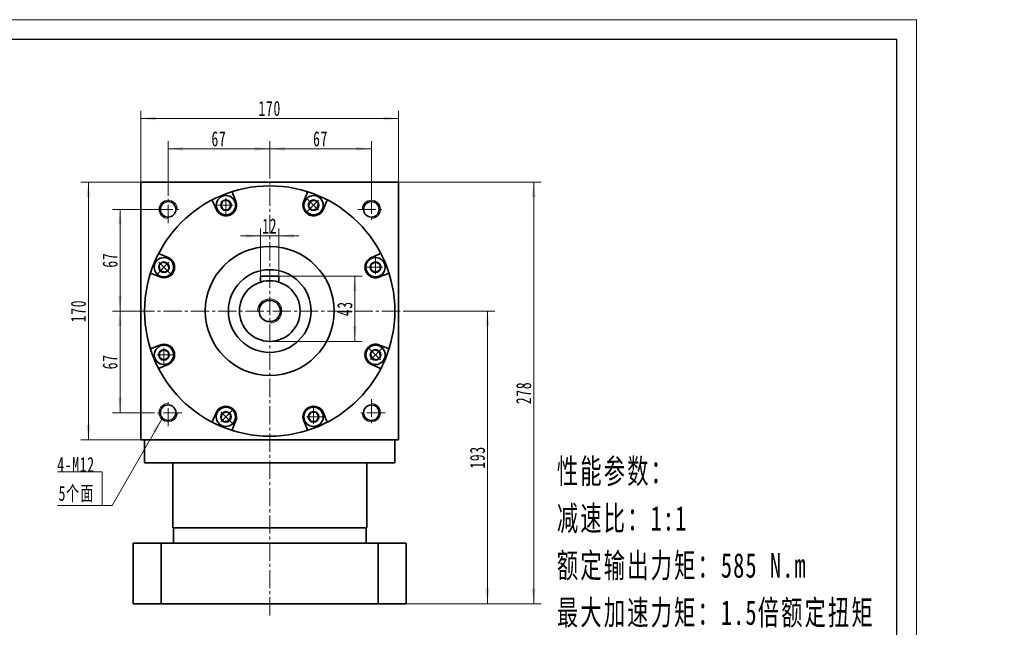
# Model space of a CAD drawing. Header units: millimetres. Extents: x 67 to 1228, y 127 to 903.
# Tile 3 of 3: x 579 to 1228, y 503 to 903. Entities that reach past the tile are written whole.
import ezdxf

# ---------------------------------------------------------------- set-up
doc = ezdxf.new("R2010")
doc.units = ezdxf.units.MM
doc.set_wipeout_variables(frame=1)
doc.linetypes.add('点画线', pattern=[18, 12, -2, 2, -2])
doc.layers.get('0').update_dxf_attribs({"lineweight": 35})
for name, color, linetype, lineweight in [('中心线层', 1, '点画线', 18), ('图框_外框线', 7, 'Continuous', 18), ('尺寸线层', 3, 'Continuous', 18), ('粗实线层', 7, 'Continuous', 35)]:
    doc.layers.add(name, color=color, linetype=linetype, lineweight=lineweight)
doc.styles.add('标准', font='txt', dxfattribs={"width": 0.667})
doc.dimstyles.new('a4-1-1.5', dxfattribs={"dimtxt": 4.5, "dimasz": 4.5, "dimexe": 2.25, "dimexo": 0, "dimgap": 0.75, "dimtad": 1, "dimdec": 3, "dimdsep": 46, "dimtxsty": '标准', "dimblk": '_CAXARROW', "dimcen": 0, "dimdle": 6, "dimazin": 2, "dimtfac": 0.707107, "dimtdec": 3, "dimtix": 1, "dimtmove": 2, "dimatfit": 3, "dimfxl": 0, "dimfrac": 2, "dimtolj": 1, "dimtzin": 0, "dimarcsym": 0})

# ---------------------------------------------------------------- blocks, each defined once
blk = doc.blocks.new('*X9')
at = {"layer": '尺寸线层', "linetype": 'Continuous'}
for points in [[(658.71, 837.88), (668.61, 839.11), (668.61, 836.64)], [(828.71, 837.88), (818.81, 839.11), (818.81, 836.64)]]:
    blk.add_hatch(color=0, dxfattribs=at).paths.add_polyline_path(points, flags=0)
at = {"layer": '尺寸线层', "color": 0, "linetype": 'Continuous'}
for p, q in [((658.71, 795.97), (658.71, 842.83)), ((658.71, 837.88), (828.71, 837.88)), ((828.71, 795.97), (828.71, 842.83))]:
    blk.add_line(p, q, dxfattribs=at)
at = {"layer": '尺寸线层', "color": 0, "insert": (743.71, 844.45), "char_height": 9.9, "width": 27.1215, "attachment_point": 5, "line_spacing_factor": 1.15057, "style": '标准'}
blk.add_mtext('\\T1.1;170', dxfattribs=at)
blk = doc.blocks.new('_CAXARROW')
blk.add_hatch(color=0).paths.add_polyline_path([(0, 0), (-1, 0.125), (-1, -0.125)], flags=0)
blk = doc.blocks.new('*X10')
at = {"layer": '尺寸线层', "linetype": 'Continuous'}
for points in [[(917.74, 795.97), (918.98, 786.07), (916.5, 786.07)], [(917.74, 517.97), (918.98, 527.87), (916.5, 527.87)]]:
    blk.add_hatch(color=0, dxfattribs=at).paths.add_polyline_path(points, flags=0)
at = {"layer": '尺寸线层', "color": 0, "linetype": 'Continuous'}
for p, q in [((828.71, 795.97), (922.69, 795.97)), ((917.74, 795.97), (917.74, 517.97)), ((833.71, 517.97), (922.69, 517.97))]:
    blk.add_line(p, q, dxfattribs=at)
at = {"layer": '尺寸线层', "color": 0, "insert": (911.19, 656.97), "char_height": 9.9, "width": 28.1544, "attachment_point": 5, "rotation": 90, "line_spacing_factor": 1.15057, "style": '标准'}
blk.add_mtext('\\T1.1;278', dxfattribs=at)
blk = doc.blocks.new('*X11')
at = {"layer": '尺寸线层', "linetype": 'Continuous'}
for points in [[(887.25, 710.97), (888.48, 701.07), (886.01, 701.07)], [(887.25, 517.97), (888.48, 527.87), (886.01, 527.87)]]:
    blk.add_hatch(color=0, dxfattribs=at).paths.add_polyline_path(points, flags=0)
at = {"layer": '尺寸线层', "color": 0, "linetype": 'Continuous'}
for p, q in [((831.71, 710.97), (892.2, 710.97)), ((887.25, 710.97), (887.25, 517.97)), ((833.71, 517.97), (892.2, 517.97))]:
    blk.add_line(p, q, dxfattribs=at)
at = {"layer": '尺寸线层', "color": 0, "insert": (880.67, 614.47), "char_height": 9.9, "width": 26.9001, "attachment_point": 5, "rotation": 90, "line_spacing_factor": 1.15057, "style": '标准'}
blk.add_mtext('\\T1.1;193', dxfattribs=at)
blk = doc.blocks.new('*X12')
at = {"layer": '尺寸线层', "linetype": 'Continuous'}
for points in [[(676.71, 817.89), (686.61, 819.12), (686.61, 816.65)], [(743.71, 817.89), (733.81, 819.12), (733.81, 816.65)]]:
    blk.add_hatch(color=0, dxfattribs=at).paths.add_polyline_path(points, flags=0)
at = {"layer": '尺寸线层', "color": 0, "linetype": 'Continuous'}
for p, q in [((676.71, 786.97), (676.71, 822.84)), ((743.71, 798.97), (743.71, 822.84)), ((676.71, 817.89), (743.71, 817.89))]:
    blk.add_line(p, q, dxfattribs=at)
at = {"layer": '尺寸线层', "color": 0, "insert": (710.21, 824.43), "char_height": 9.9, "width": 19.8, "attachment_point": 5, "line_spacing_factor": 1.15057, "style": '标准'}
blk.add_mtext('\\T1.1;67', dxfattribs=at)
blk = doc.blocks.new('*X13')
at = {"layer": '尺寸线层', "linetype": 'Continuous'}
for points in [[(743.71, 817.89), (753.61, 819.12), (753.61, 816.65)], [(810.71, 817.89), (800.81, 819.12), (800.81, 816.65)]]:
    blk.add_hatch(color=0, dxfattribs=at).paths.add_polyline_path(points, flags=0)
at = {"layer": '尺寸线层', "color": 0, "linetype": 'Continuous'}
for p, q in [((743.71, 798.97), (743.71, 822.84)), ((810.71, 786.97), (810.71, 822.84)), ((743.71, 817.89), (810.71, 817.89))]:
    blk.add_line(p, q, dxfattribs=at)
at = {"layer": '尺寸线层', "color": 0, "insert": (777.21, 824.43), "char_height": 9.9, "width": 19.8, "attachment_point": 5, "line_spacing_factor": 1.15057, "style": '标准'}
blk.add_mtext('\\T1.1;67', dxfattribs=at)
blk = doc.blocks.new('*X14')
at = {"layer": '尺寸线层', "linetype": 'Continuous'}
for points in [[(644.98, 777.97), (646.22, 768.07), (643.74, 768.07)], [(644.98, 710.97), (646.22, 720.87), (643.74, 720.87)]]:
    blk.add_hatch(color=0, dxfattribs=at).paths.add_polyline_path(points, flags=0)
at = {"layer": '尺寸线层', "color": 0, "linetype": 'Continuous'}
for p, q in [((667.71, 777.97), (640.03, 777.97)), ((644.98, 777.97), (644.98, 710.97)), ((655.71, 710.97), (640.03, 710.97))]:
    blk.add_line(p, q, dxfattribs=at)
at = {"layer": '尺寸线层', "color": 0, "insert": (638.44, 744.47), "char_height": 9.9, "width": 19.8, "attachment_point": 5, "rotation": 90, "line_spacing_factor": 1.15057, "style": '标准'}
blk.add_mtext('\\T1.1;67', dxfattribs=at)
blk = doc.blocks.new('*X15')
at = {"layer": '尺寸线层', "linetype": 'Continuous'}
for points in [[(644.98, 710.97), (646.22, 701.07), (643.74, 701.07)], [(644.98, 643.97), (646.22, 653.87), (643.74, 653.87)]]:
    blk.add_hatch(color=0, dxfattribs=at).paths.add_polyline_path(points, flags=0)
at = {"layer": '尺寸线层', "color": 0, "linetype": 'Continuous'}
for p, q in [((655.71, 710.97), (640.03, 710.97)), ((644.98, 710.97), (644.98, 643.97)), ((667.71, 643.97), (640.03, 643.97))]:
    blk.add_line(p, q, dxfattribs=at)
at = {"layer": '尺寸线层', "color": 0, "insert": (638.44, 677.47), "char_height": 9.9, "width": 19.8, "attachment_point": 5, "rotation": 90, "line_spacing_factor": 1.15057, "style": '标准'}
blk.add_mtext('\\T1.1;67', dxfattribs=at)
blk = doc.blocks.new('*X16')
at = {"layer": '尺寸线层', "linetype": 'Continuous'}
for points in [[(624.11, 795.97), (625.35, 786.07), (622.88, 786.07)], [(624.11, 625.97), (625.35, 635.87), (622.88, 635.87)]]:
    blk.add_hatch(color=0, dxfattribs=at).paths.add_polyline_path(points, flags=0)
at = {"layer": '尺寸线层', "color": 0, "linetype": 'Continuous'}
for p, q in [((658.71, 795.97), (619.16, 795.97)), ((624.11, 795.97), (624.11, 625.97)), ((658.71, 625.97), (619.16, 625.97))]:
    blk.add_line(p, q, dxfattribs=at)
at = {"layer": '尺寸线层', "color": 0, "insert": (617.54, 710.97), "char_height": 9.9, "width": 27.1215, "attachment_point": 5, "rotation": 90, "line_spacing_factor": 1.15057, "style": '标准'}
blk.add_mtext('\\T1.1;170', dxfattribs=at)
blk = doc.blocks.new('*X17')
at = {"layer": '尺寸线层', "linetype": 'Continuous'}
for points in [[(799.78, 733.97), (801.01, 724.07), (798.54, 724.07)], [(799.78, 690.97), (801.01, 700.87), (798.54, 700.87)]]:
    blk.add_hatch(color=0, dxfattribs=at).paths.add_polyline_path(points, flags=0)
at = {"layer": '尺寸线层', "color": 0, "linetype": 'Continuous'}
for p, q in [((749.71, 733.97), (804.73, 733.97)), ((799.78, 733.97), (799.78, 690.97)), ((743.71, 690.97), (804.73, 690.97))]:
    blk.add_line(p, q, dxfattribs=at)
at = {"layer": '尺寸线层', "color": 0, "insert": (793.23, 712.47), "char_height": 9.9, "width": 19.8, "attachment_point": 5, "rotation": 90, "line_spacing_factor": 1.15057, "style": '标准'}
blk.add_mtext('\\T1.1;43', dxfattribs=at)
blk = doc.blocks.new('*X18')
at = {"layer": '尺寸线层', "linetype": 'Continuous'}
for points in [[(737.71, 760.44), (727.81, 759.2), (727.81, 761.68)], [(749.71, 760.44), (759.61, 759.2), (759.61, 761.68)]]:
    blk.add_hatch(color=0, dxfattribs=at).paths.add_polyline_path(points, flags=0)
at = {"layer": '尺寸线层', "color": 0, "linetype": 'Continuous'}
for p, q in [((762.91, 760.44), (724.51, 760.44)), ((737.71, 733.97), (737.71, 765.39)), ((749.71, 733.97), (749.71, 765.39))]:
    blk.add_line(p, q, dxfattribs=at)
at = {"layer": '尺寸线层', "color": 0, "insert": (743.71, 767.01), "char_height": 9.9, "width": 19.8, "attachment_point": 5, "line_spacing_factor": 1.15057, "style": '标准'}
blk.add_mtext('\\T1.1;12', dxfattribs=at)
blk = doc.blocks.new('*X19')
at = {"layer": '中心线层', "linetype": '点画线', "lineweight": 18}
for p, q in [((0, -7.37), (0, 7.37)), ((-7.37, 0), (7.37, 0))]:
    blk.add_line(p, q, dxfattribs=at)
at = {"layer": '粗实线层'}
for p, q in [((-3.46, 0), (-1.73, 3)), ((-3.46, 0), (-1.73, -3)), ((-1.73, 3), (1.73, 3)), ((3.46, 0), (1.73, 3)), ((3.46, 0), (1.73, 3)), ((3.46, 0), (1.73, -3)), ((-1.73, -3), (1.73, -3))]:
    blk.add_line(p, q, dxfattribs=at)
blk.add_circle((0, 0), 3.46, dxfattribs=at)
for start, end in [(0, 180), (180, 0)]:
    blk.add_arc((0, 0), 6.37, start, end, dxfattribs=at)
blk = doc.blocks.new('*X20')
at = {"layer": '尺寸线层', "linetype": 'Continuous'}
blk.add_hatch(color=0, dxfattribs=at).paths.add_polyline_path([(39.19, 56.94), (35.35, 47.73), (33.2, 48.96)], flags=0)
at = {"layer": '尺寸线层', "color": 0, "linetype": 'Continuous'}
blk.add_line((39.19, 56.94), (6.6, 0), dxfattribs=at)
at = {"layer": '尺寸线层', "color": 0}
for p, q in [((0, 22.2), (-29.53, 22.2)), ((0, 0), (0, 22.2)), ((0, 0), (-29.53, 0)), ((6.6, 0), (0, 0))]:
    blk.add_line(p, q, dxfattribs=at)
at = {"layer": '尺寸线层', "color": 0, "insert": (-4.95, 1.98), "char_height": 9.9, "width": 49.1522, "attachment_point": 9, "line_spacing_factor": 1.15057, "style": '标准'}
blk.add_mtext('\\T1.1;4-M12\\P5个面', dxfattribs=at)

msp = doc.modelspace()

# ---------------------------------------------------------------- linework, layer by layer
at = {"layer": '中心线层'}
for p, q in [((743.7051, 510.265), (743.7051, 798.9708)), ((676.7051, 768.9708), (676.7051, 786.9708)), ((810.7051, 786.9708), (810.7051, 768.9708)), ((667.7051, 777.9708), (685.7051, 777.9708)), ((801.7051, 777.9708), (819.7051, 777.9708)), ((655.7051, 710.9708), (831.7051, 710.9708)), ((676.7051, 634.9708), (676.7051, 652.9708)), ((810.7051, 652.9708), (810.7051, 634.9708)), ((685.7051, 643.9708), (667.7051, 643.9708)), ((819.7051, 643.9708), (801.7051, 643.9708))]:
    msp.add_line(p, q, dxfattribs=at)
at = {"layer": '粗实线层'}
for p, q in [((658.7051, 625.9708), (658.7051, 795.9708)), ((658.7051, 795.9708), (828.7051, 795.9708)), ((828.7051, 625.9708), (828.7051, 795.9708)), ((749.7051, 733.9708), (737.7051, 733.9708)), ((737.7051, 733.9708), (737.7051, 730.0496)), ((749.7051, 730.0496), (749.7051, 733.9708)), ((661.2051, 625.9708), (661.2051, 610.9708)), ((826.2051, 625.9708), (826.2051, 610.9708)), ((661.2051, 610.9708), (826.2051, 610.9708)), ((679.7051, 567.9708), (679.7051, 610.9708)), ((807.7051, 567.9708), (807.7051, 610.9708)), ((679.7051, 567.9708), (807.7051, 567.9708)), ((680.2051, 557.9708), (680.2051, 567.9708)), ((807.2051, 557.9708), (807.2051, 567.9708)), ((653.7051, 557.9708), (833.7051, 557.9708)), ((653.7051, 557.9708), (653.7051, 517.9708)), ((672.116, 517.9708), (672.116, 557.9708)), ((680.2051, 557.9708), (807.2051, 557.9708)), ((815.2942, 517.9708), (815.2942, 557.9708)), ((833.7051, 517.9708), (833.7051, 557.9708)), ((653.7051, 517.9708), (833.7051, 517.9708))]:
    msp.add_line(p, q, dxfattribs=at)
msp.add_lwpolyline([(828.7051, 625.9708), (658.7051, 625.9708)], dxfattribs=at)
for centre, radius in [((743.7051, 710.9708), 82.5), ((676.7051, 777.9708), 5.1), ((810.7051, 777.9708), 5.1), ((743.7051, 710.9708), 42.5), ((743.7051, 710.9708), 27.25), ((743.7051, 710.9708), 20), ((743.7051, 710.9708), 7), ((676.7051, 643.9708), 5.1), ((810.7051, 643.9708), 5.1)]:
    msp.add_circle(centre, radius, dxfattribs=at)
at = {"layer": '粗实线层', "lineweight": 18}
for centre, radius, start, end in [((676.7051, 777.9708), 6, 0, 270), ((810.7051, 777.9708), 6, 270, 180), ((743.7051, 710.9708), 8, 270, 180), ((676.7051, 643.9708), 6, 90, 360), ((810.7051, 643.9708), 6, 180, 90)]:
    msp.add_arc(centre, radius, start, end, dxfattribs=at)

# ---------------------------------------------------------------- block references
at = {"layer": '尺寸线层'}
msp.add_blockref('*X20', (633.2723, 582.7885), dxfattribs=at)

# ---------------------------------------------------------------- texts
at = {"layer": '尺寸线层', "insert": (933.0176, 613.5378), "char_height": 11.34, "width": 219.055524, "attachment_point": 1, "line_spacing_factor": 1.15057, "style": '标准'}
msp.add_mtext('\\T1.1;{\\H1.42857x;性能参数：\\P减速比：1:1\\P额定输出力矩：585 N.m\\P最大加速力矩：1.5倍额定扭矩\\P额定输入转速：1500 rpm\\P容许径向力：6600 N\\P容许轴向力：3300 N\\P回程间隙：≤8 arcmin\\P使用寿命：＞20000 h\\P使用温度：-10℃~80℃\\P}', dxfattribs=at)

# ---------------------------------------------------------------- dimensions: what is measured, and where the dimension line sits
at = {"layer": '尺寸线层'}
for base, p1, p2, picture, middle in [((828.7051, 837.8761), (658.7051, 795.9708), (828.7051, 795.9708), '*X9', (743.7051, 844.4485)), ((743.7051, 817.8872), (676.7051, 786.9708), (743.7051, 798.9708), '*X12', (710.2051, 824.4319)), ((810.7051, 817.8872), (743.7051, 798.9708), (810.7051, 786.9708), '*X13', (777.2051, 824.4319)), ((737.7051, 760.4376), (749.7051, 733.9708), (737.7051, 733.9708), '*X18', (743.7051, 767.0099))]:
    dim = msp.add_linear_dim(base=base, p1=p1, p2=p2, dimstyle='a4-1-1.5', override={"dimscale": 2.2, "dimsah": 1, "dimtfill": 1, "dimtzin": 0}, dxfattribs=at)
    dim.commit()
    dim.dimension.update_dxf_attribs({"geometry": picture, "text_midpoint": middle})
for base, p1, p2, picture, middle in [((624.1137, 625.9708), (658.7051, 795.9708), (658.7051, 625.9708), '*X16', (617.5413, 710.9708)), ((917.7375, 517.9708), (828.7051, 795.9708), (833.7051, 517.9708), '*X10', (911.1928, 656.9708)), ((644.9811, 710.9708), (667.7051, 777.9708), (655.7051, 710.9708), '*X14', (638.4364, 744.4708)), ((799.7772, 690.9708), (749.7051, 733.9708), (743.7051, 690.9708), '*X17', (793.2325, 712.4708)), ((644.9811, 643.9708), (655.7051, 710.9708), (667.7051, 643.9708), '*X15', (638.4364, 677.4708)), ((887.2455, 517.9708), (831.7051, 710.9708), (833.7051, 517.9708), '*X11', (880.6732, 614.4708))]:
    dim = msp.add_linear_dim(base=base, p1=p1, p2=p2, angle=270, dimstyle='a4-1-1.5', override={"dimscale": 2.2, "dimsah": 1, "dimtfill": 1, "dimtzin": 0}, dxfattribs=at)
    dim.commit()
    dim.dimension.update_dxf_attribs({"geometry": picture, "text_midpoint": middle})

# ---------------------------------------------------------------- next in the draw order: wipeouts: each hides what was drawn before it
for points in [[(721.1775, 780.7237), (721.1774, 780.7575), (721.1771, 780.7913), (721.1767, 780.8251), (721.1761, 780.8589), (721.1752, 780.8927), (721.1743, 780.9265), (721.1731, 780.9603), (721.1717, 780.9941), (721.1702, 781.0279), (721.1685, 781.0617), (721.1666, 781.0954), (721.1646, 781.1292), (721.1623, 781.1629), (721.1599, 781.1967), (721.1573, 781.2304), (721.1545, 781.2641), (721.1516, 781.2978), (721.1484, 781.3314), (721.1451, 781.3651), (721.1416, 781.3987), (721.1379, 781.4323), (721.1341, 781.4659), (721.13, 781.4995), (721.1258, 781.5331), (721.1214, 781.5666), (721.1169, 781.6001), (721.1121, 781.6336), (721.1072, 781.667), (721.1021, 781.7004), (721.0968, 781.7338), (721.0968, 781.7338), (721.0424, 782.0283), (720.9741, 782.3198), (720.8922, 782.6078), (720.7969, 782.8917), (720.6883, 783.1707), (720.5667, 783.4444), (720.4324, 783.712), (720.2856, 783.973), (720.1268, 784.2268), (719.9561, 784.4728), (719.7741, 784.7106), (719.5811, 784.9395), (719.3776, 785.1591), (719.1639, 785.3689), (718.9407, 785.5684), (718.7082, 785.7572), (718.4672, 785.9349), (718.2181, 786.101), (717.9614, 786.2552), (717.6978, 786.3972), (717.4278, 786.5266), (717.152, 786.6432), (716.871, 786.7466), (716.5855, 786.8368), (716.296, 786.9134), (716.0033, 786.9763), (715.7079, 787.0254), (715.4105, 787.0605), (715.1118, 787.0817), (714.8125, 787.0887), (714.8125, 787.0887), (714.5131, 787.0817), (714.2145, 787.0605), (713.9171, 787.0254), (713.6217, 786.9763), (713.329, 786.9134), (713.0395, 786.8368), (712.754, 786.7466), (712.473, 786.6432), (712.1972, 786.5266), (711.9272, 786.3972), (711.6636, 786.2552), (711.4069, 786.101), (711.1578, 785.9349), (710.9167, 785.7572), (710.6843, 785.5684), (710.461, 785.3689), (710.2474, 785.1591), (710.0438, 784.9395), (709.8508, 784.7106), (709.6688, 784.4728), (709.4982, 784.2268), (709.3393, 783.973), (709.1926, 783.712), (709.0583, 783.4444), (708.9367, 783.1707), (708.8281, 782.8917), (708.7328, 782.6078), (708.6509, 782.3198), (708.5826, 782.0283), (708.5282, 781.7338), (708.5282, 781.7338), (708.5229, 781.7004), (708.5178, 781.667), (708.5129, 781.6336), (708.5081, 781.6001), (708.5035, 781.5666), (708.4992, 781.5331), (708.4949, 781.4995), (708.4909, 781.4659), (708.4871, 781.4323), (708.4834, 781.3987), (708.4799, 781.3651), (708.4766, 781.3314), (708.4734, 781.2978), (708.4705, 781.2641), (708.4677, 781.2304), (708.4651, 781.1967), (708.4627, 781.1629), (708.4604, 781.1292), (708.4584, 781.0954), (708.4565, 781.0617), (708.4548, 781.0279), (708.4532, 780.9941), (708.4519, 780.9603), (708.4507, 780.9265), (708.4497, 780.8927), (708.4489, 780.8589), (708.4483, 780.8251), (708.4479, 780.7913), (708.4476, 780.7575), (708.4475, 780.7237), (708.4475, 780.7237), (708.4562, 780.3906), (708.4824, 780.0584), (708.5259, 779.728), (708.5866, 779.4003), (708.6644, 779.0763), (708.759, 778.7568), (708.8703, 778.4427), (708.9978, 778.1348), (709.1412, 777.834), (709.3002, 777.5412), (709.4744, 777.2571), (709.6631, 776.9824), (709.866, 776.7181), (710.0824, 776.4647), (710.3118, 776.223), (710.5535, 775.9936), (710.8069, 775.7772), (711.0712, 775.5743), (711.3459, 775.3856), (711.63, 775.2114), (711.9228, 775.0524), (712.2236, 774.909), (712.5315, 774.7815), (712.8456, 774.6702), (713.1651, 774.5756), (713.4891, 774.4978), (713.8168, 774.4371), (714.1472, 774.3936), (714.4794, 774.3674), (714.8125, 774.3587), (714.8125, 774.3587), (715.1456, 774.3674), (715.4778, 774.3936), (715.8082, 774.4371), (716.1358, 774.4978), (716.4599, 774.5756), (716.7794, 774.6702), (717.0935, 774.7815), (717.4014, 774.909), (717.7021, 775.0524), (717.995, 775.2114), (718.2791, 775.3856), (718.5537, 775.5743), (718.8181, 775.7772), (719.0715, 775.9936), (719.3132, 776.223), (719.5426, 776.4647), (719.759, 776.7181), (719.9619, 776.9824), (720.1506, 777.2571), (720.3247, 777.5412), (720.4837, 777.834), (720.6272, 778.1348), (720.7547, 778.4427), (720.866, 778.7568), (720.9606, 779.0763), (721.0384, 779.4003), (721.0991, 779.728), (721.1426, 780.0584), (721.1688, 780.3906)], [(777.0984, 776.223), (777.1223, 776.2469), (777.146, 776.271), (777.1696, 776.2953), (777.193, 776.3196), (777.2164, 776.3441), (777.2396, 776.3687), (777.2626, 776.3934), (777.2856, 776.4183), (777.3084, 776.4432), (777.3311, 776.4683), (777.3536, 776.4935), (777.376, 776.5188), (777.3983, 776.5443), (777.4204, 776.5698), (777.4424, 776.5955), (777.4643, 776.6213), (777.486, 776.6472), (777.5076, 776.6733), (777.529, 776.6994), (777.5504, 776.7257), (777.5715, 776.752), (777.5926, 776.7785), (777.6134, 776.8051), (777.6342, 776.8318), (777.6548, 776.8586), (777.6753, 776.8855), (777.6956, 776.9126), (777.7158, 776.9397), (777.7358, 776.9669), (777.7557, 776.9943), (777.7557, 776.9943), (777.9254, 777.241), (778.0832, 777.4954), (778.229, 777.757), (778.3623, 778.0251), (778.4828, 778.2992), (778.5903, 778.5786), (778.6846, 778.8629), (778.7654, 779.1512), (778.8325, 779.443), (778.8858, 779.7376), (778.9253, 780.0344), (778.9507, 780.3328), (778.962, 780.632), (778.9593, 780.9314), (778.9425, 781.2304), (778.9116, 781.5282), (778.8668, 781.8243), (778.8081, 782.1179), (778.7357, 782.4084), (778.6497, 782.6952), (778.5502, 782.9777), (778.4376, 783.2551), (778.3121, 783.527), (778.174, 783.7926), (778.0235, 784.0515), (777.861, 784.303), (777.6868, 784.5465), (777.5014, 784.7817), (777.3051, 785.0078), (777.0984, 785.2244), (777.0984, 785.2244), (776.8818, 785.4311), (776.6556, 785.6274), (776.4205, 785.8128), (776.177, 785.987), (775.9255, 786.1495), (775.6666, 786.3), (775.401, 786.4381), (775.1291, 786.5637), (774.8517, 786.6762), (774.5692, 786.7757), (774.2824, 786.8617), (773.9919, 786.9341), (773.6983, 786.9928), (773.4022, 787.0376), (773.1044, 787.0685), (772.8054, 787.0853), (772.506, 787.088), (772.2068, 787.0767), (771.9084, 787.0513), (771.6116, 787.0119), (771.317, 786.9585), (771.0252, 786.8914), (770.7368, 786.8106), (770.4526, 786.7164), (770.1732, 786.6088), (769.8991, 786.4883), (769.631, 786.355), (769.3694, 786.2093), (769.115, 786.0514), (768.8683, 785.8817), (768.8683, 785.8817), (768.8409, 785.8618), (768.8137, 785.8418), (768.7866, 785.8216), (768.7595, 785.8013), (768.7326, 785.7808), (768.7058, 785.7602), (768.6791, 785.7394), (768.6525, 785.7186), (768.626, 785.6975), (768.5996, 785.6764), (768.5734, 785.6551), (768.5473, 785.6336), (768.5212, 785.612), (768.4953, 785.5903), (768.4695, 785.5684), (768.4438, 785.5464), (768.4183, 785.5243), (768.3928, 785.502), (768.3675, 785.4796), (768.3423, 785.4571), (768.3172, 785.4344), (768.2922, 785.4116), (768.2674, 785.3887), (768.2427, 785.3656), (768.2181, 785.3424), (768.1936, 785.319), (768.1693, 785.2956), (768.145, 785.272), (768.1209, 785.2483), (768.097, 785.2244), (768.097, 785.2244), (767.8676, 784.9827), (767.6512, 784.7293), (767.4483, 784.4649), (767.2596, 784.1903), (767.0854, 783.9062), (766.9264, 783.6133), (766.783, 783.3126), (766.6554, 783.0047), (766.5442, 782.6906), (766.4496, 782.3711), (766.3718, 782.0471), (766.3111, 781.7194), (766.2676, 781.389), (766.2414, 781.0568), (766.2327, 780.7237), (766.2414, 780.3906), (766.2676, 780.0584), (766.3111, 779.728), (766.3718, 779.4003), (766.4496, 779.0763), (766.5442, 778.7568), (766.6554, 778.4427), (766.783, 778.1348), (766.9264, 777.834), (767.0854, 777.5412), (767.2596, 777.2571), (767.4483, 776.9824), (767.6512, 776.7181), (767.8676, 776.4647), (768.097, 776.223), (768.097, 776.223), (768.3387, 775.9936), (768.5921, 775.7772), (768.8564, 775.5743), (769.1311, 775.3856), (769.4152, 775.2114), (769.708, 775.0524), (770.0088, 774.909), (770.3167, 774.7815), (770.6308, 774.6702), (770.9503, 774.5756), (771.2743, 774.4978), (771.602, 774.4371), (771.9324, 774.3936), (772.2646, 774.3674), (772.5977, 774.3587), (772.9308, 774.3674), (773.263, 774.3936), (773.5934, 774.4371), (773.921, 774.4978), (774.2451, 774.5756), (774.5646, 774.6702), (774.8787, 774.7815), (775.1866, 774.909), (775.4873, 775.0524), (775.7802, 775.2114), (776.0643, 775.3856), (776.3389, 775.5743), (776.6033, 775.7772), (776.8567, 775.9936)], [(678.4529, 744.3641), (678.4289, 744.388), (678.4048, 744.4117), (678.3806, 744.4353), (678.3563, 744.4587), (678.3318, 744.4821), (678.3072, 744.5053), (678.2825, 744.5283), (678.2576, 744.5513), (678.2327, 744.5741), (678.2076, 744.5968), (678.1824, 744.6193), (678.157, 744.6417), (678.1316, 744.664), (678.106, 744.6861), (678.0804, 744.7081), (678.0546, 744.73), (678.0287, 744.7517), (678.0026, 744.7733), (677.9765, 744.7947), (677.9502, 744.8161), (677.9239, 744.8372), (677.8974, 744.8583), (677.8708, 744.8791), (677.8441, 744.8999), (677.8173, 744.9205), (677.7904, 744.941), (677.7633, 744.9613), (677.7362, 744.9815), (677.7089, 745.0015), (677.6816, 745.0214), (677.6816, 745.0214), (677.4349, 745.1911), (677.1805, 745.349), (676.9189, 745.4947), (676.6508, 745.628), (676.3767, 745.7485), (676.0972, 745.8561), (675.813, 745.9503), (675.5247, 746.0311), (675.2329, 746.0982), (674.9383, 746.1515), (674.6414, 746.191), (674.3431, 746.2164), (674.0439, 746.2277), (673.7445, 746.225), (673.4455, 746.2082), (673.1477, 746.1773), (672.8516, 746.1325), (672.558, 746.0738), (672.2675, 746.0014), (671.9807, 745.9154), (671.6982, 745.8159), (671.4208, 745.7033), (671.1489, 745.5778), (670.8833, 745.4397), (670.6244, 745.2892), (670.3729, 745.1267), (670.1293, 744.9525), (669.8942, 744.7671), (669.6681, 744.5708), (669.4515, 744.3641), (669.4515, 744.3641), (669.2448, 744.1475), (669.0485, 743.9213), (668.8631, 743.6862), (668.6889, 743.4427), (668.5264, 743.1912), (668.3759, 742.9323), (668.2377, 742.6667), (668.1122, 742.3948), (667.9996, 742.1174), (667.9002, 741.8349), (667.8142, 741.5481), (667.7418, 741.2576), (667.6831, 740.964), (667.6382, 740.6679), (667.6074, 740.3701), (667.5906, 740.0711), (667.5878, 739.7717), (667.5992, 739.4725), (667.6246, 739.1741), (667.664, 738.8773), (667.7174, 738.5827), (667.7845, 738.2909), (667.8653, 738.0025), (667.9595, 737.7183), (668.067, 737.4389), (668.1876, 737.1648), (668.3209, 736.8967), (668.4666, 736.6351), (668.6245, 736.3807), (668.7942, 736.134), (668.7942, 736.134), (668.8141, 736.1066), (668.8341, 736.0794), (668.8543, 736.0523), (668.8746, 736.0252), (668.8951, 735.9983), (668.9157, 735.9715), (668.9364, 735.9448), (668.9573, 735.9182), (668.9784, 735.8917), (668.9995, 735.8653), (669.0208, 735.8391), (669.0423, 735.813), (669.0639, 735.7869), (669.0856, 735.761), (669.1075, 735.7352), (669.1295, 735.7095), (669.1516, 735.684), (669.1739, 735.6585), (669.1963, 735.6332), (669.2188, 735.608), (669.2415, 735.5829), (669.2643, 735.5579), (669.2872, 735.5331), (669.3103, 735.5084), (669.3335, 735.4838), (669.3568, 735.4593), (669.3803, 735.435), (669.4039, 735.4107), (669.4276, 735.3866), (669.4515, 735.3627), (669.4515, 735.3627), (669.6932, 735.1333), (669.9466, 734.9169), (670.2109, 734.714), (670.4856, 734.5253), (670.7697, 734.3511), (671.0625, 734.1921), (671.3633, 734.0487), (671.6712, 733.9212), (671.9853, 733.8099), (672.3048, 733.7153), (672.6288, 733.6375), (672.9565, 733.5768), (673.2869, 733.5333), (673.6191, 733.5071), (673.9522, 733.4984), (674.2853, 733.5071), (674.6175, 733.5333), (674.9479, 733.5768), (675.2755, 733.6375), (675.5996, 733.7153), (675.9191, 733.8099), (676.2332, 733.9212), (676.5411, 734.0487), (676.8418, 734.1921), (677.1347, 734.3511), (677.4188, 734.5253), (677.6934, 734.714), (677.9578, 734.9169), (678.2112, 735.1333), (678.4529, 735.3627), (678.4529, 735.3627), (678.6823, 735.6044), (678.8987, 735.8578), (679.1016, 736.1221), (679.2903, 736.3968), (679.4644, 736.6809), (679.6234, 736.9737), (679.7669, 737.2745), (679.8944, 737.5824), (680.0057, 737.8965), (680.1003, 738.216), (680.1781, 738.54), (680.2388, 738.8677), (680.2823, 739.1981), (680.3085, 739.5303), (680.3172, 739.8634), (680.3085, 740.1965), (680.2823, 740.5287), (680.2388, 740.8591), (680.1781, 741.1867), (680.1003, 741.5108), (680.0057, 741.8303), (679.8944, 742.1444), (679.7669, 742.4523), (679.6234, 742.753), (679.4644, 743.0459), (679.2903, 743.33), (679.1016, 743.6046), (678.8987, 743.869), (678.6823, 744.1224)], [(813.458, 733.4984), (813.4918, 733.4985), (813.5256, 733.4988), (813.5594, 733.4992), (813.5932, 733.4998), (813.627, 733.5006), (813.6608, 733.5016), (813.6946, 733.5028), (813.7284, 733.5041), (813.7622, 733.5057), (813.796, 733.5074), (813.8297, 733.5093), (813.8635, 733.5113), (813.8972, 733.5136), (813.931, 733.516), (813.9647, 733.5186), (813.9984, 733.5214), (814.0321, 733.5243), (814.0657, 733.5275), (814.0994, 733.5308), (814.133, 733.5343), (814.1666, 733.538), (814.2002, 733.5418), (814.2338, 733.5458), (814.2673, 733.5501), (814.3009, 733.5544), (814.3344, 733.559), (814.3679, 733.5638), (814.4013, 733.5687), (814.4347, 733.5738), (814.4681, 733.5791), (814.4681, 733.5791), (814.7626, 733.6335), (815.0541, 733.7018), (815.3421, 733.7837), (815.626, 733.879), (815.905, 733.9876), (816.1787, 734.1092), (816.4463, 734.2435), (816.7073, 734.3902), (816.9611, 734.5491), (817.2071, 734.7197), (817.4449, 734.9017), (817.6738, 735.0947), (817.8934, 735.2983), (818.1032, 735.5119), (818.3027, 735.7352), (818.4915, 735.9676), (818.6692, 736.2087), (818.8353, 736.4578), (818.9895, 736.7145), (819.1315, 736.9781), (819.2609, 737.2481), (819.3775, 737.5239), (819.4809, 737.8049), (819.5711, 738.0904), (819.6477, 738.3799), (819.7106, 738.6726), (819.7597, 738.968), (819.7948, 739.2654), (819.816, 739.564), (819.823, 739.8634), (819.823, 739.8634), (819.816, 740.1627), (819.7948, 740.4614), (819.7597, 740.7588), (819.7106, 741.0542), (819.6477, 741.3469), (819.5711, 741.6364), (819.4809, 741.9219), (819.3775, 742.2029), (819.2609, 742.4787), (819.1315, 742.7487), (818.9895, 743.0123), (818.8353, 743.269), (818.6692, 743.5181), (818.4915, 743.7591), (818.3027, 743.9916), (818.1032, 744.2148), (817.8934, 744.4285), (817.6738, 744.632), (817.4449, 744.825), (817.2071, 745.007), (816.9611, 745.1777), (816.7073, 745.3365), (816.4463, 745.4833), (816.1787, 745.6176), (815.905, 745.7392), (815.626, 745.8478), (815.3421, 745.9431), (815.0541, 746.025), (814.7626, 746.0933), (814.4681, 746.1477), (814.4681, 746.1477), (814.4347, 746.153), (814.4013, 746.1581), (814.3679, 746.163), (814.3344, 746.1678), (814.3009, 746.1723), (814.2673, 746.1767), (814.2338, 746.1809), (814.2002, 746.185), (814.1666, 746.1888), (814.133, 746.1925), (814.0994, 746.196), (814.0657, 746.1993), (814.0321, 746.2024), (813.9984, 746.2054), (813.9647, 746.2082), (813.931, 746.2108), (813.8972, 746.2132), (813.8635, 746.2155), (813.8297, 746.2175), (813.796, 746.2194), (813.7622, 746.2211), (813.7284, 746.2226), (813.6946, 746.224), (813.6608, 746.2252), (813.627, 746.2261), (813.5932, 746.227), (813.5594, 746.2276), (813.5256, 746.228), (813.4918, 746.2283), (813.458, 746.2284), (813.458, 746.2284), (813.1249, 746.2197), (812.7927, 746.1935), (812.4623, 746.15), (812.1346, 746.0893), (811.8106, 746.0115), (811.4911, 745.9169), (811.177, 745.8056), (810.8691, 745.6781), (810.5683, 745.5346), (810.2755, 745.3756), (809.9914, 745.2015), (809.7167, 745.0128), (809.4524, 744.8099), (809.199, 744.5935), (808.9573, 744.3641), (808.7279, 744.1224), (808.5115, 743.869), (808.3086, 743.6046), (808.1199, 743.33), (807.9457, 743.0459), (807.7867, 742.753), (807.6433, 742.4523), (807.5158, 742.1444), (807.4045, 741.8303), (807.3099, 741.5108), (807.2321, 741.1867), (807.1714, 740.8591), (807.1279, 740.5287), (807.1017, 740.1965), (807.093, 739.8634), (807.093, 739.8634), (807.1017, 739.5303), (807.1279, 739.1981), (807.1714, 738.8677), (807.2321, 738.54), (807.3099, 738.216), (807.4045, 737.8965), (807.5158, 737.5824), (807.6433, 737.2745), (807.7867, 736.9737), (807.9457, 736.6809), (808.1199, 736.3968), (808.3086, 736.1221), (808.5115, 735.8578), (808.7279, 735.6044), (808.9573, 735.3627), (809.199, 735.1333), (809.4524, 734.9169), (809.7167, 734.714), (809.9914, 734.5253), (810.2755, 734.3511), (810.5683, 734.1921), (810.8691, 734.0487), (811.177, 733.9212), (811.4911, 733.8099), (811.8106, 733.7153), (812.1346, 733.6375), (812.4623, 733.5768), (812.7927, 733.5333), (813.1249, 733.5071)], [(673.9522, 688.4432), (673.9184, 688.4431), (673.8846, 688.4428), (673.8507, 688.4424), (673.8169, 688.4418), (673.7831, 688.4409), (673.7493, 688.44), (673.7155, 688.4388), (673.6817, 688.4374), (673.648, 688.4359), (673.6142, 688.4342), (673.5804, 688.4323), (673.5467, 688.4303), (673.5129, 688.428), (673.4792, 688.4256), (673.4455, 688.423), (673.4118, 688.4202), (673.3781, 688.4173), (673.3444, 688.4141), (673.3108, 688.4108), (673.2772, 688.4073), (673.2436, 688.4036), (673.21, 688.3998), (673.1764, 688.3957), (673.1428, 688.3915), (673.1093, 688.3871), (673.0758, 688.3826), (673.0423, 688.3778), (673.0089, 688.3729), (672.9754, 688.3678), (672.942, 688.3625), (672.942, 688.3625), (672.6476, 688.3081), (672.3561, 688.2398), (672.068, 688.1579), (671.7842, 688.0626), (671.5051, 687.954), (671.2315, 687.8324), (670.9639, 687.6981), (670.7029, 687.5513), (670.4491, 687.3925), (670.203, 687.2218), (669.9653, 687.0398), (669.7364, 686.8468), (669.5168, 686.6433), (669.307, 686.4296), (669.1075, 686.2064), (668.9187, 685.9739), (668.741, 685.7329), (668.5749, 685.4838), (668.4207, 685.2271), (668.2787, 684.9635), (668.1493, 684.6935), (668.0327, 684.4177), (667.9292, 684.1367), (667.8391, 683.8512), (667.7625, 683.5617), (667.6996, 683.269), (667.6505, 682.9736), (667.6153, 682.6762), (667.5942, 682.3775), (667.5872, 682.0782), (667.5872, 682.0782), (667.5942, 681.7788), (667.6153, 681.4802), (667.6505, 681.1828), (667.6996, 680.8874), (667.7625, 680.5947), (667.8391, 680.3052), (667.9292, 680.0197), (668.0327, 679.7387), (668.1493, 679.4629), (668.2787, 679.1929), (668.4207, 678.9293), (668.5749, 678.6726), (668.741, 678.4235), (668.9187, 678.1824), (669.1075, 677.95), (669.307, 677.7267), (669.5168, 677.5131), (669.7364, 677.3095), (669.9653, 677.1166), (670.203, 676.9345), (670.4491, 676.7639), (670.7029, 676.605), (670.9639, 676.4583), (671.2315, 676.324), (671.5051, 676.2024), (671.7842, 676.0938), (672.068, 675.9985), (672.3561, 675.9166), (672.6476, 675.8483), (672.942, 675.7939), (672.942, 675.7939), (672.9754, 675.7886), (673.0089, 675.7835), (673.0423, 675.7786), (673.0758, 675.7738), (673.1093, 675.7692), (673.1428, 675.7649), (673.1764, 675.7606), (673.21, 675.7566), (673.2436, 675.7528), (673.2772, 675.7491), (673.3108, 675.7456), (673.3444, 675.7423), (673.3781, 675.7391), (673.4118, 675.7362), (673.4455, 675.7334), (673.4792, 675.7308), (673.5129, 675.7284), (673.5467, 675.7261), (673.5804, 675.7241), (673.6142, 675.7222), (673.648, 675.7205), (673.6817, 675.7189), (673.7155, 675.7176), (673.7493, 675.7164), (673.7831, 675.7154), (673.8169, 675.7146), (673.8507, 675.714), (673.8846, 675.7136), (673.9184, 675.7133), (673.9522, 675.7132), (673.9522, 675.7132), (674.2853, 675.7219), (674.6175, 675.7481), (674.9479, 675.7916), (675.2755, 675.8523), (675.5996, 675.9301), (675.9191, 676.0247), (676.2332, 676.136), (676.5411, 676.2635), (676.8418, 676.4069), (677.1347, 676.5659), (677.4188, 676.7401), (677.6934, 676.9288), (677.9578, 677.1317), (678.2112, 677.3481), (678.4529, 677.5775), (678.6823, 677.8192), (678.8987, 678.0726), (679.1016, 678.3369), (679.2903, 678.6116), (679.4644, 678.8957), (679.6234, 679.1885), (679.7669, 679.4893), (679.8944, 679.7972), (680.0057, 680.1113), (680.1003, 680.4308), (680.1781, 680.7548), (680.2388, 681.0825), (680.2823, 681.4129), (680.3085, 681.7451), (680.3172, 682.0782), (680.3172, 682.0782), (680.3085, 682.4113), (680.2823, 682.7435), (680.2388, 683.0739), (680.1781, 683.4016), (680.1003, 683.7256), (680.0057, 684.0451), (679.8944, 684.3592), (679.7669, 684.6671), (679.6234, 684.9678), (679.4644, 685.2607), (679.2903, 685.5448), (679.1016, 685.8194), (678.8987, 686.0838), (678.6823, 686.3372), (678.4529, 686.5789), (678.2112, 686.8083), (677.9578, 687.0247), (677.6934, 687.2276), (677.4188, 687.4163), (677.1347, 687.5904), (676.8418, 687.7494), (676.5411, 687.8929), (676.2332, 688.0204), (675.9191, 688.1317), (675.5996, 688.2263), (675.2755, 688.3041), (674.9479, 688.3648), (674.6175, 688.4083), (674.2853, 688.4345)], [(808.9573, 677.5775), (808.9812, 677.5536), (809.0053, 677.5299), (809.0296, 677.5063), (809.0539, 677.4828), (809.0784, 677.4595), (809.103, 677.4363), (809.1277, 677.4132), (809.1526, 677.3903), (809.1775, 677.3675), (809.2026, 677.3448), (809.2278, 677.3223), (809.2531, 677.2999), (809.2786, 677.2776), (809.3041, 677.2555), (809.3298, 677.2335), (809.3556, 677.2116), (809.3815, 677.1899), (809.4076, 677.1683), (809.4337, 677.1468), (809.46, 677.1255), (809.4863, 677.1044), (809.5128, 677.0833), (809.5394, 677.0624), (809.5661, 677.0417), (809.5929, 677.0211), (809.6198, 677.0006), (809.6469, 676.9803), (809.674, 676.9601), (809.7012, 676.9401), (809.7286, 676.9202), (809.7286, 676.9202), (809.9753, 676.7505), (810.2297, 676.5926), (810.4913, 676.4469), (810.7594, 676.3136), (811.0335, 676.193), (811.3129, 676.0855), (811.5971, 675.9913), (811.8855, 675.9105), (812.1773, 675.8434), (812.4719, 675.79), (812.7687, 675.7506), (813.0671, 675.7252), (813.3663, 675.7139), (813.6657, 675.7166), (813.9647, 675.7334), (814.2625, 675.7642), (814.5586, 675.8091), (814.8522, 675.8678), (815.1427, 675.9402), (815.4295, 676.0262), (815.712, 676.1256), (815.9894, 676.2382), (816.2613, 676.3637), (816.5269, 676.5019), (816.7858, 676.6524), (817.0373, 676.8149), (817.2808, 676.9891), (817.5159, 677.1745), (817.7421, 677.3708), (817.9587, 677.5775), (817.9587, 677.5775), (818.1654, 677.7941), (818.3617, 678.0202), (818.5471, 678.2553), (818.7213, 678.4989), (818.8838, 678.7504), (819.0343, 679.0093), (819.1724, 679.2749), (819.298, 679.5468), (819.4105, 679.8242), (819.51, 680.1067), (819.596, 680.3935), (819.6684, 680.684), (819.7271, 680.9776), (819.7719, 681.2737), (819.8028, 681.5715), (819.8196, 681.8705), (819.8223, 682.1699), (819.811, 682.4691), (819.7856, 682.7674), (819.7461, 683.0643), (819.6928, 683.3589), (819.6257, 683.6507), (819.5449, 683.939), (819.4507, 684.2232), (819.3431, 684.5027), (819.2226, 684.7768), (819.0893, 685.0449), (818.9436, 685.3065), (818.7857, 685.5609), (818.616, 685.8076), (818.616, 685.8076), (818.5961, 685.835), (818.5761, 685.8622), (818.5559, 685.8893), (818.5356, 685.9164), (818.5151, 685.9433), (818.4945, 685.9701), (818.4737, 685.9968), (818.4529, 686.0234), (818.4318, 686.0499), (818.4107, 686.0762), (818.3894, 686.1025), (818.3679, 686.1286), (818.3463, 686.1547), (818.3246, 686.1806), (818.3027, 686.2064), (818.2807, 686.232), (818.2586, 686.2576), (818.2363, 686.2831), (818.2139, 686.3084), (818.1914, 686.3336), (818.1687, 686.3587), (818.1459, 686.3836), (818.123, 686.4085), (818.0999, 686.4332), (818.0767, 686.4578), (818.0533, 686.4823), (818.0299, 686.5066), (818.0063, 686.5309), (817.9826, 686.555), (817.9587, 686.5789), (817.9587, 686.5789), (817.717, 686.8083), (817.4636, 687.0247), (817.1992, 687.2276), (816.9246, 687.4163), (816.6405, 687.5904), (816.3476, 687.7494), (816.0469, 687.8929), (815.739, 688.0204), (815.4249, 688.1317), (815.1054, 688.2263), (814.7814, 688.3041), (814.4537, 688.3648), (814.1233, 688.4083), (813.7911, 688.4345), (813.458, 688.4432), (813.1249, 688.4345), (812.7927, 688.4083), (812.4623, 688.3648), (812.1346, 688.3041), (811.8106, 688.2263), (811.4911, 688.1317), (811.177, 688.0204), (810.8691, 687.8929), (810.5683, 687.7494), (810.2755, 687.5904), (809.9914, 687.4163), (809.7167, 687.2276), (809.4524, 687.0247), (809.199, 686.8083), (808.9573, 686.5789), (808.9573, 686.5789), (808.7279, 686.3372), (808.5115, 686.0838), (808.3086, 685.8194), (808.1199, 685.5448), (807.9457, 685.2607), (807.7867, 684.9678), (807.6433, 684.6671), (807.5158, 684.3592), (807.4045, 684.0451), (807.3099, 683.7256), (807.2321, 683.4016), (807.1714, 683.0739), (807.1279, 682.7435), (807.1017, 682.4113), (807.093, 682.0782), (807.1017, 681.7451), (807.1279, 681.4129), (807.1714, 681.0825), (807.2321, 680.7548), (807.3099, 680.4308), (807.4045, 680.1113), (807.5158, 679.7972), (807.6433, 679.4893), (807.7867, 679.1885), (807.9457, 678.8957), (808.1199, 678.6116), (808.3086, 678.3369), (808.5115, 678.0726), (808.7279, 677.8192)], [(710.3118, 645.7186), (710.2879, 645.6946), (710.2642, 645.6705), (710.2406, 645.6463), (710.2171, 645.622), (710.1938, 645.5975), (710.1706, 645.5729), (710.1475, 645.5482), (710.1246, 645.5233), (710.1018, 645.4984), (710.0791, 645.4733), (710.0566, 645.4481), (710.0342, 645.4227), (710.0119, 645.3973), (709.9898, 645.3717), (709.9678, 645.3461), (709.9459, 645.3203), (709.9242, 645.2944), (709.9026, 645.2683), (709.8811, 645.2422), (709.8598, 645.2159), (709.8387, 645.1896), (709.8176, 645.1631), (709.7967, 645.1365), (709.776, 645.1098), (709.7554, 645.083), (709.7349, 645.0561), (709.7146, 645.029), (709.6944, 645.0019), (709.6744, 644.9746), (709.6545, 644.9473), (709.6545, 644.9473), (709.4848, 644.7006), (709.3269, 644.4462), (709.1812, 644.1846), (709.0479, 643.9165), (708.9273, 643.6424), (708.8198, 643.3629), (708.7256, 643.0787), (708.6448, 642.7904), (708.5777, 642.4986), (708.5243, 642.204), (708.4849, 641.9071), (708.4595, 641.6088), (708.4482, 641.3096), (708.4509, 641.0102), (708.4677, 640.7112), (708.4985, 640.4134), (708.5434, 640.1173), (708.6021, 639.8237), (708.6745, 639.5332), (708.7605, 639.2464), (708.8599, 638.9639), (708.9725, 638.6865), (709.098, 638.4146), (709.2362, 638.149), (709.3867, 637.8901), (709.5492, 637.6386), (709.7234, 637.395), (709.9088, 637.1599), (710.1051, 636.9338), (710.3118, 636.7172), (710.3118, 636.7172), (710.5284, 636.5105), (710.7545, 636.3142), (710.9896, 636.1288), (711.2332, 635.9546), (711.4847, 635.7921), (711.7436, 635.6416), (712.0092, 635.5034), (712.2811, 635.3779), (712.5585, 635.2653), (712.841, 635.1659), (713.1278, 635.0799), (713.4183, 635.0075), (713.7119, 634.9488), (714.008, 634.9039), (714.3058, 634.8731), (714.6048, 634.8563), (714.9042, 634.8535), (715.2034, 634.8649), (715.5017, 634.8903), (715.7986, 634.9297), (716.0932, 634.9831), (716.385, 635.0502), (716.6733, 635.131), (716.9575, 635.2252), (717.237, 635.3327), (717.5111, 635.4533), (717.7792, 635.5866), (718.0408, 635.7323), (718.2952, 635.8902), (718.5419, 636.0599), (718.5419, 636.0599), (718.5693, 636.0798), (718.5965, 636.0998), (718.6236, 636.12), (718.6507, 636.1403), (718.6776, 636.1608), (718.7044, 636.1814), (718.7311, 636.2021), (718.7577, 636.223), (718.7842, 636.2441), (718.8105, 636.2652), (718.8368, 636.2865), (718.8629, 636.308), (718.889, 636.3296), (718.9149, 636.3513), (718.9407, 636.3732), (718.9663, 636.3952), (718.9919, 636.4173), (719.0174, 636.4396), (719.0427, 636.462), (719.0679, 636.4845), (719.093, 636.5072), (719.1179, 636.53), (719.1428, 636.5529), (719.1675, 636.576), (719.1921, 636.5992), (719.2166, 636.6225), (719.2409, 636.646), (719.2652, 636.6696), (719.2893, 636.6933), (719.3132, 636.7172), (719.3132, 636.7172), (719.5426, 636.9589), (719.759, 637.2123), (719.9619, 637.4766), (720.1506, 637.7513), (720.3247, 638.0354), (720.4837, 638.3282), (720.6272, 638.629), (720.7547, 638.9369), (720.866, 639.251), (720.9606, 639.5705), (721.0384, 639.8945), (721.0991, 640.2222), (721.1426, 640.5526), (721.1688, 640.8848), (721.1775, 641.2179), (721.1688, 641.551), (721.1426, 641.8832), (721.0991, 642.2136), (721.0384, 642.5412), (720.9606, 642.8653), (720.866, 643.1848), (720.7547, 643.4989), (720.6272, 643.8068), (720.4837, 644.1075), (720.3247, 644.4004), (720.1506, 644.6845), (719.9619, 644.9591), (719.759, 645.2235), (719.5426, 645.4769), (719.3132, 645.7186), (719.3132, 645.7186), (719.0715, 645.948), (718.8181, 646.1644), (718.5537, 646.3673), (718.2791, 646.556), (717.995, 646.7301), (717.7021, 646.8891), (717.4014, 647.0326), (717.0935, 647.1601), (716.7794, 647.2714), (716.4599, 647.366), (716.1358, 647.4438), (715.8082, 647.5045), (715.4778, 647.548), (715.1456, 647.5742), (714.8125, 647.5829), (714.4794, 647.5742), (714.1472, 647.548), (713.8168, 647.5045), (713.4891, 647.4438), (713.1651, 647.366), (712.8456, 647.2714), (712.5315, 647.1601), (712.2236, 647.0326), (711.9228, 646.8891), (711.63, 646.7301), (711.3459, 646.556), (711.0712, 646.3673), (710.8069, 646.1644), (710.5535, 645.948)], [(766.2327, 641.2179), (766.2328, 641.1841), (766.233, 641.1503), (766.2335, 641.1164), (766.2341, 641.0826), (766.2349, 641.0488), (766.2359, 641.015), (766.2371, 640.9812), (766.2384, 640.9475), (766.24, 640.9137), (766.2417, 640.8799), (766.2436, 640.8461), (766.2456, 640.8124), (766.2479, 640.7786), (766.2503, 640.7449), (766.2529, 640.7112), (766.2557, 640.6775), (766.2586, 640.6438), (766.2618, 640.6102), (766.2651, 640.5765), (766.2686, 640.5429), (766.2723, 640.5093), (766.2761, 640.4757), (766.2801, 640.4421), (766.2844, 640.4085), (766.2887, 640.375), (766.2933, 640.3415), (766.2981, 640.308), (766.303, 640.2746), (766.3081, 640.2411), (766.3134, 640.2077), (766.3134, 640.2077), (766.3678, 639.9133), (766.4361, 639.6218), (766.518, 639.3337), (766.6133, 639.0499), (766.7219, 638.7708), (766.8435, 638.4972), (766.9778, 638.2296), (767.1245, 637.9686), (767.2834, 637.7148), (767.454, 637.4687), (767.636, 637.231), (767.829, 637.0021), (768.0326, 636.7825), (768.2462, 636.5727), (768.4695, 636.3732), (768.7019, 636.1844), (768.943, 636.0067), (769.1921, 635.8406), (769.4488, 635.6864), (769.7124, 635.5444), (769.9824, 635.415), (770.2582, 635.2984), (770.5392, 635.1949), (770.8247, 635.1048), (771.1142, 635.0282), (771.4069, 634.9653), (771.7023, 634.9162), (771.9997, 634.881), (772.2983, 634.8599), (772.5977, 634.8529), (772.5977, 634.8529), (772.897, 634.8599), (773.1957, 634.881), (773.4931, 634.9162), (773.7885, 634.9653), (774.0812, 635.0282), (774.3707, 635.1048), (774.6562, 635.1949), (774.9372, 635.2984), (775.213, 635.415), (775.483, 635.5444), (775.7466, 635.6864), (776.0033, 635.8406), (776.2524, 636.0067), (776.4934, 636.1844), (776.7259, 636.3732), (776.9491, 636.5727), (777.1628, 636.7825), (777.3663, 637.0021), (777.5593, 637.231), (777.7413, 637.4687), (777.912, 637.7148), (778.0708, 637.9686), (778.2176, 638.2296), (778.3519, 638.4972), (778.4735, 638.7708), (778.5821, 639.0499), (778.6774, 639.3337), (778.7593, 639.6218), (778.8276, 639.9133), (778.882, 640.2077), (778.882, 640.2077), (778.8873, 640.2411), (778.8924, 640.2746), (778.8973, 640.308), (778.9021, 640.3415), (778.9066, 640.375), (778.911, 640.4085), (778.9152, 640.4421), (778.9193, 640.4757), (778.9231, 640.5093), (778.9268, 640.5429), (778.9303, 640.5765), (778.9336, 640.6102), (778.9367, 640.6438), (778.9397, 640.6775), (778.9425, 640.7112), (778.9451, 640.7449), (778.9475, 640.7786), (778.9498, 640.8124), (778.9518, 640.8461), (778.9537, 640.8799), (778.9554, 640.9137), (778.9569, 640.9475), (778.9583, 640.9812), (778.9595, 641.015), (778.9604, 641.0488), (778.9613, 641.0826), (778.9619, 641.1164), (778.9623, 641.1503), (778.9626, 641.1841), (778.9627, 641.2179), (778.9627, 641.2179), (778.954, 641.551), (778.9278, 641.8832), (778.8843, 642.2136), (778.8236, 642.5412), (778.7458, 642.8653), (778.6512, 643.1848), (778.5399, 643.4989), (778.4124, 643.8068), (778.2689, 644.1075), (778.1099, 644.4004), (777.9358, 644.6845), (777.7471, 644.9591), (777.5442, 645.2235), (777.3278, 645.4769), (777.0984, 645.7186), (776.8567, 645.948), (776.6033, 646.1644), (776.3389, 646.3673), (776.0643, 646.556), (775.7802, 646.7301), (775.4873, 646.8891), (775.1866, 647.0326), (774.8787, 647.1601), (774.5646, 647.2714), (774.2451, 647.366), (773.921, 647.4438), (773.5934, 647.5045), (773.263, 647.548), (772.9308, 647.5742), (772.5977, 647.5829), (772.5977, 647.5829), (772.2646, 647.5742), (771.9324, 647.548), (771.602, 647.5045), (771.2743, 647.4438), (770.9503, 647.366), (770.6308, 647.2714), (770.3167, 647.1601), (770.0088, 647.0326), (769.708, 646.8891), (769.4152, 646.7301), (769.1311, 646.556), (768.8564, 646.3673), (768.5921, 646.1644), (768.3387, 645.948), (768.097, 645.7186), (767.8676, 645.4769), (767.6512, 645.2235), (767.4483, 644.9591), (767.2596, 644.6845), (767.0854, 644.4004), (766.9264, 644.1075), (766.783, 643.8068), (766.6554, 643.4989), (766.5442, 643.1848), (766.4496, 642.8653), (766.3718, 642.5412), (766.3111, 642.2136), (766.2676, 641.8832), (766.2414, 641.551)]]:
    msp.add_wipeout(points).dxf.layer = '粗实线层'

# ---------------------------------------------------------------- next in the draw order: linework, layer by layer
at = {"layer": '图框_外框线', "color": 3}
msp.add_lwpolyline([(72.4843, 126.7038), (1170.2538, 126.7038), (1170.2538, 902.9836), (72.4843, 902.9836)], close=True, dxfattribs=at)
at = {"layer": '图框_外框线', "color": 3, "lineweight": 25}
msp.add_lwpolyline([(137.8277, 139.7725), (1157.1851, 139.7725), (1157.1851, 889.9149), (137.8277, 889.9149)], close=True, dxfattribs=at)
at = {"layer": '粗实线层'}
for p, q in [((721.2796, 783.4025), (719.1342, 788.5821)), ((766.1305, 783.4025), (768.276, 788.5821)), ((708.3453, 778.0449), (706.1999, 783.2246)), ((779.0648, 778.0449), (781.2103, 783.2246)), ((676.631, 746.3305), (671.4513, 748.476)), ((810.7792, 746.3305), (815.9589, 748.476)), ((671.2734, 733.3962), (666.0938, 735.5417)), ((816.1368, 733.3962), (821.3164, 735.5417)), ((671.2734, 688.5453), (666.0938, 686.3999)), ((816.1368, 688.5453), (821.3164, 686.3999)), ((676.631, 675.611), (671.4513, 673.4656)), ((810.7792, 675.611), (815.9589, 673.4656)), ((708.3453, 643.8967), (706.1999, 638.717)), ((779.0648, 643.8967), (781.2103, 638.717)), ((721.2796, 638.5391), (719.1342, 633.3595)), ((766.1305, 638.5391), (768.276, 633.3595))]:
    msp.add_line(p, q, dxfattribs=at)
for centre, radius, start, end in [((720.058, 788.9648), 1, 106.8667522, 202.5000219), ((767.3521, 788.9648), 1, 337.4999781, 73.1332478), ((705.276, 782.8419), 1, 22.4999781, 118.1332478), ((714.8125, 780.7237), 7, 202.5, 22.5), ((772.5977, 780.7237), 7, 157.5, 337.5), ((782.1342, 782.8419), 1, 61.8667522, 157.5000219), ((671.834, 749.3999), 1, 151.8667522, 247.5000219), ((815.5762, 749.3999), 1, 292.4999781, 28.1332478), ((673.9522, 739.8634), 7, 247.5, 67.5), ((813.458, 739.8634), 7, 112.5, 292.5), ((665.7111, 734.6178), 1, 67.4999781, 163.1332478), ((821.6991, 734.6178), 1, 16.8667522, 112.5000219), ((673.9522, 682.0782), 7, 292.5, 112.5), ((813.458, 682.0782), 7, 67.5, 247.5), ((665.7111, 687.3237), 1, 196.8667522, 292.5000219), ((821.6991, 687.3237), 1, 247.4999781, 343.1332478), ((671.834, 672.5417), 1, 112.4999781, 208.1332478), ((815.5762, 672.5417), 1, 331.8667522, 67.5000219), ((714.8125, 641.2179), 7, 337.5, 157.5), ((772.5977, 641.2179), 7, 22.5, 202.5), ((705.276, 639.0997), 1, 241.8667522, 337.5000219), ((782.1342, 639.0997), 1, 202.4999781, 298.1332478), ((720.058, 632.9768), 1, 157.4999781, 253.1332478), ((767.3521, 632.9768), 1, 286.8667522, 22.5000219)]:
    msp.add_arc(centre, radius, start, end, dxfattribs=at)

# ---------------------------------------------------------------- next in the draw order: block references
msp.add_blockref('*X19', (714.8125, 780.7237), dxfattribs=at)
for p, rotation in [((772.5977, 780.7237), 315.0000000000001), ((673.9522, 739.8634), 45.00000000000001), ((813.458, 739.8634), 270), ((673.9522, 682.0782), 90), ((813.458, 682.0782), 225.0000000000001), ((714.8125, 641.2179), 135.0000000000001), ((772.5977, 641.2179), 180)]:
    msp.add_blockref('*X19', p, dxfattribs=dict(at, rotation=rotation))

doc.saveas('drawing.dxf')
